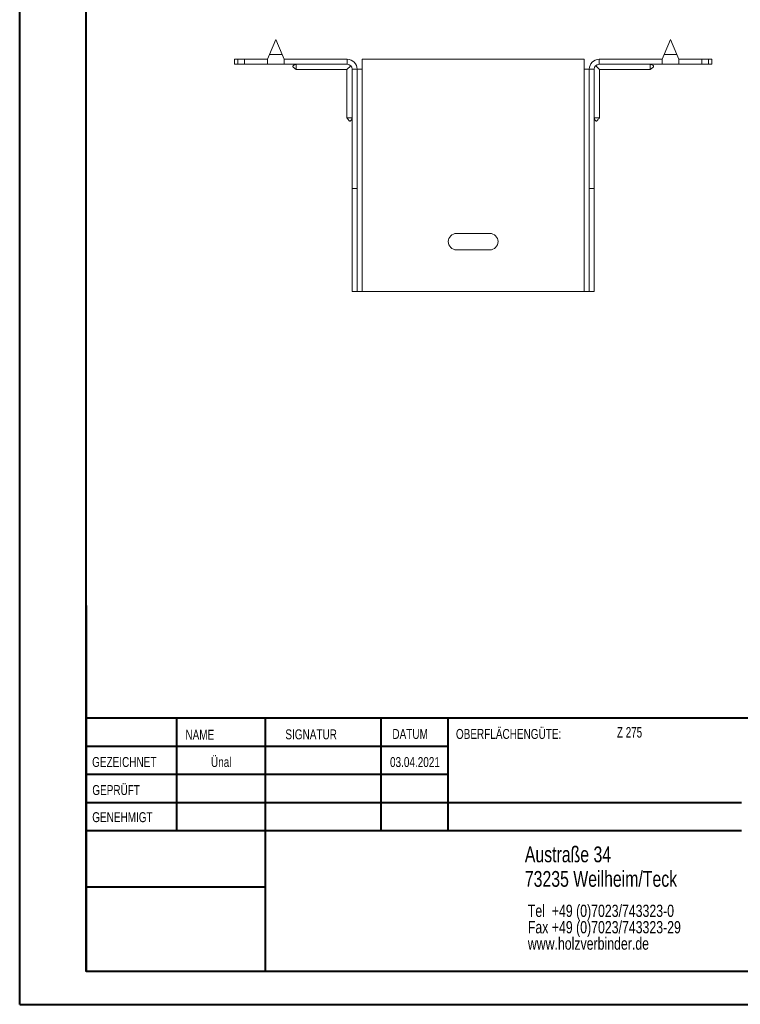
# Model space of a CAD drawing. Header units: millimetres. Extents: x 0 to 210, y 0 to 297.
# Tile 1 of 6: x 0 to 109, y 0 to 149. Entities that reach past the tile are written whole.
import ezdxf

# ---------------------------------------------------------------- set-up
doc = ezdxf.new("R2010")
doc.units = ezdxf.units.MM
doc.styles.add('SLDTEXTSTYLE0', font='TXT', dxfattribs={"width": 0.75})
doc.styles.add('SLDTEXTSTYLE2', font='TXT', dxfattribs={"width": 0.7})

# ---------------------------------------------------------------- blocks, each defined once
blk = doc.blocks.new('SW_NOTE_0')
at = {"color": 0, "linetype": 'Continuous', "lineweight": 0, "char_height": 1.8521, "attachment_point": 1, "style": 'SLDTEXTSTYLE0'}
for s, insert in [('Tel  +49 (0)7023/743323-0', (0, 2.39)), ('Fax +49 (0)7023/743323-29', (0, -0.08)), ('www.holzverbinder.de', (0, -2.55))]:
    blk.add_mtext(s, dxfattribs=dict(at, insert=insert))

msp = doc.modelspace()

# ---------------------------------------------------------------- linework, layer by layer
at = {"color": 7, "linetype": 'Continuous', "lineweight": 40}
for p, q in [((0.08, 0.21), (0.08, 297.21)), ((10.08, 5.21), (10.08, 292.21)), ((10.11, 60.37), (10.11, 5.12)), ((205.08, 43.37), (10.11, 43.37)), ((23.71, 43.37), (23.71, 26.37)), ((37.1, 43.37), (37.1, 5.12)), ((54.51, 43.37), (54.51, 26.37)), ((64.71, 26.37), (64.71, 43.37)), ((64.71, 39.1), (10.11, 39.1)), ((64.71, 34.87), (10.11, 34.87)), ((108.91, 30.62), (10.11, 30.62)), ((108.91, 26.37), (10.11, 26.37)), ((37.1, 17.87), (10.11, 17.87)), ((10.11, 13.71), (10.08, 13.71)), ((10.11, 9.46), (10.08, 9.46)), ((10.08, 5.21), (205.08, 5.21)), ((0.08, 0.21), (210.08, 0.21))]:
    msp.add_line(p, q, dxfattribs=at)
at = {"color": 7, "linetype": 'Continuous', "lineweight": 15}
for p, q in [((38.71, 145.74), (37.77, 143.49)), ((39.65, 143.49), (38.71, 145.74)), ((98.21, 145.74), (97.27, 143.49)), ((99.15, 143.49), (98.21, 145.74)), ((32.46, 142.74), (32.46, 141.99)), ((32.46, 142.74), (32.96, 142.74)), ((32.96, 142.74), (32.96, 141.99)), ((32.96, 142.74), (33.96, 142.74)), ((33.96, 141.99), (33.96, 142.74)), ((37.46, 142.74), (33.96, 142.74)), ((37.77, 143.49), (37.46, 142.74)), ((37.46, 142.74), (37.46, 141.99)), ((37.77, 143.49), (39.65, 143.49)), ((39.96, 142.74), (39.65, 143.49)), ((39.96, 141.99), (39.96, 142.74)), ((49.46, 142.74), (39.96, 142.74)), ((49.46, 141.99), (49.46, 142.74)), ((51.71, 141.24), (51.71, 142.74)), ((85.21, 142.74), (51.71, 142.74)), ((85.21, 142.74), (85.21, 141.24)), ((87.46, 141.99), (87.46, 142.74)), ((87.46, 142.74), (96.96, 142.74)), ((97.27, 143.49), (96.96, 142.74)), ((96.96, 142.74), (96.96, 141.99)), ((97.27, 143.49), (99.15, 143.49)), ((99.46, 142.74), (99.15, 143.49)), ((99.46, 141.99), (99.46, 142.74)), ((99.46, 142.74), (102.96, 142.74)), ((102.96, 141.99), (102.96, 142.74)), ((102.96, 142.74), (103.96, 142.74)), ((103.96, 141.99), (103.96, 142.74)), ((103.96, 142.74), (104.46, 142.74)), ((104.46, 141.99), (104.46, 142.74)), ((32.96, 141.99), (32.46, 141.99)), ((33.96, 141.99), (32.96, 141.99)), ((37.46, 141.99), (33.96, 141.99)), ((37.46, 141.99), (39.96, 141.99)), ((49.46, 141.99), (39.96, 141.99)), ((41.76, 141.19), (49.41, 141.19)), ((49.41, 141.19), (49.99, 141.77)), ((49.41, 141.19), (49.41, 133.93)), ((50.21, 141.24), (50.96, 141.24)), ((50.21, 123.24), (50.21, 141.24)), ((50.96, 123.24), (50.96, 141.24)), ((50.96, 141.24), (51.71, 141.24)), ((51.71, 107.74), (51.71, 141.24)), ((85.21, 141.24), (85.21, 107.74)), ((85.21, 141.24), (85.96, 141.24)), ((86.71, 141.24), (85.96, 141.24)), ((85.96, 123.24), (85.96, 141.24)), ((86.71, 123.24), (86.71, 141.24)), ((86.93, 141.77), (87.51, 141.19)), ((87.46, 141.99), (96.96, 141.99)), ((87.51, 141.19), (95.16, 141.19)), ((87.51, 133.93), (87.51, 141.19)), ((96.96, 141.99), (99.46, 141.99)), ((99.46, 141.99), (102.96, 141.99)), ((103.96, 141.99), (102.96, 141.99)), ((104.46, 141.99), (103.96, 141.99)), ((50.96, 123.24), (50.21, 123.24)), ((50.21, 107.74), (50.21, 123.24)), ((50.96, 107.74), (50.96, 123.24)), ((85.96, 123.24), (86.71, 123.24)), ((85.96, 107.74), (85.96, 123.24)), ((86.71, 107.74), (86.71, 123.24)), ((70.96, 116.49), (65.96, 116.49)), ((65.96, 113.99), (70.96, 113.99)), ((50.96, 107.74), (50.21, 107.74)), ((50.96, 107.74), (51.71, 107.74)), ((51.71, 107.74), (85.21, 107.74)), ((85.21, 107.74), (85.96, 107.74)), ((85.96, 107.74), (86.71, 107.74))]:
    msp.add_line(p, q, dxfattribs=at)
at = {"color": 7, "linetype": 'Continuous', "lineweight": 0}
for p, q in [((64.71, 39.12), (10.11, 39.12)), ((23.71, 5.21), (23.71, 5.12)), ((54.51, 5.21), (54.51, 5.12))]:
    msp.add_line(p, q, dxfattribs=at)
at = {"color": 7, "linetype": 'Continuous', "lineweight": 15}
for centre, radius, start, end in [((49.46, 141.24), 1.5, 0, 90), ((87.46, 141.24), 1.5, 90, 180), ((49.46, 141.24), 0.75, 0, 90), ((87.46, 141.24), 0.75, 90, 180), ((65.96, 115.24), 1.25, 90, 270), ((70.96, 115.24), 1.25, 270, 90)]:
    msp.add_arc(centre, radius, start, end, dxfattribs=at)
for points, knots in [([(41.76, 141.99), (41.64, 141.95), (41.48, 141.89), (41.31, 141.79), (41.27, 141.72), (41.26, 141.69), (41.26, 141.65), (41.28, 141.61), (41.34, 141.53), (41.52, 141.4), (41.67, 141.27), (41.77, 141.18)], [0, 0, 0, 0, 0.285501, 0.392615, 0.433608, 0.452355, 0.47104, 0.511905, 0.562272, 0.6953, 1, 1, 1, 1]), ([(41.76, 141.99), (41.76, 141.91), (41.76, 141.72), (41.76, 141.45), (41.76, 141.26), (41.76, 141.18), (41.76, 141.2), (41.76, 141.2)], [0, 0, 0, 0, 0.176999, 0.437532, 0.698072, 0.958616, 1, 1, 1, 1]), ([(95.16, 141.18), (95.24, 141.26), (95.37, 141.37), (95.55, 141.5), (95.64, 141.59), (95.66, 141.65), (95.66, 141.69), (95.65, 141.72), (95.63, 141.77), (95.48, 141.89), (95.31, 141.95), (95.16, 141.99)], [0, 0, 0, 0, 0.256731, 0.386951, 0.489173, 0.528771, 0.547318, 0.566205, 0.608673, 0.662214, 1, 1, 1, 1]), ([(95.16, 141.99), (95.16, 141.91), (95.16, 141.72), (95.16, 141.45), (95.16, 141.26), (95.16, 141.18), (95.16, 141.2), (95.16, 141.2)], [0, 0, 0, 0, 0.176999, 0.437532, 0.698072, 0.958616, 1, 1, 1, 1]), ([(49.4, 133.93), (49.48, 133.85), (49.59, 133.72), (49.72, 133.54), (49.81, 133.45), (49.87, 133.43), (49.91, 133.43), (49.94, 133.43), (49.99, 133.46), (50.11, 133.61), (50.17, 133.78), (50.21, 133.93)], [0, 0, 0, 0, 0.2567309, 0.3869507, 0.4891734, 0.528771, 0.5473178, 0.5662047, 0.608673, 0.6622137, 1, 1, 1, 1]), ([(49.42, 133.93), (49.43, 133.93), (49.44, 133.93), (49.6, 133.93), (49.82, 133.93), (50.03, 133.93), (50.15, 133.93), (50.21, 133.93)], [0, 0, 0, 0, 0.217783, 0.478083, 0.738383, 0.867316, 1, 1, 1, 1]), ([(86.71, 133.93), (86.75, 133.81), (86.81, 133.64), (86.92, 133.48), (86.98, 133.43), (87.01, 133.43), (87.05, 133.43), (87.1, 133.44), (87.18, 133.51), (87.31, 133.68), (87.43, 133.83), (87.52, 133.93)], [0, 0, 0, 0, 0.2855011, 0.3926152, 0.4336078, 0.4523546, 0.4710404, 0.511905, 0.562272, 0.6952998, 1, 1, 1, 1]), ([(87.5, 133.93), (87.5, 133.93), (87.49, 133.93), (87.32, 133.93), (87.1, 133.93), (86.89, 133.93), (86.77, 133.93), (86.71, 133.93)], [0, 0, 0, 0, 0.217783, 0.478083, 0.738383, 0.867316, 1, 1, 1, 1])]:
    msp.add_open_spline(points, degree=3, knots=knots, dxfattribs=at)

# ---------------------------------------------------------------- block references
at = {"color": 7, "linetype": 'Continuous', "lineweight": 0}
msp.add_blockref('SW_NOTE_0', (76.7, 12.85), dxfattribs=at)

# ---------------------------------------------------------------- texts
for s, insert, char_height, attachment_point, style in [('NAME', (25.07, 41.62), 1.5, 1, 'SLDTEXTSTYLE0'), ('SIGNATUR', (40.14, 41.68), 1.5, 1, 'SLDTEXTSTYLE0'), ('DATUM', (56.28, 41.74), 1.5, 1, 'SLDTEXTSTYLE0'), ('OBERFLÄCHENGÜTE:', (65.86, 41.74), 1.5, 1, 'SLDTEXTSTYLE0'), ('Z 275', (90.14, 42.03), 1.587, 1, 'SLDTEXTSTYLE2'), ('GEZEICHNET', (11, 37.51), 1.5, 1, 'SLDTEXTSTYLE0'), ('Ünal', (30.47, 37.5), 1.499, 2, 'SLDTEXTSTYLE0'), ('03.04.2021', (59.68, 37.5), 1.499, 2, 'SLDTEXTSTYLE0'), ('GEPRÜFT', (11.03, 33.28), 1.5, 1, 'SLDTEXTSTYLE0'), ('GENEHMIGT', (11.02, 29.19), 1.5, 1, 'SLDTEXTSTYLE0'), ('Austraße 34', (76.25, 24.02), 2.3813, 1, 'SLDTEXTSTYLE0'), ('73235 Weilheim/Teck', (76.25, 20.32), 2.3813, 1, 'SLDTEXTSTYLE0')]:
    msp.add_mtext(s, dxfattribs=dict(at, insert=insert, char_height=char_height, attachment_point=attachment_point, style=style))

doc.saveas('drawing.dxf')
